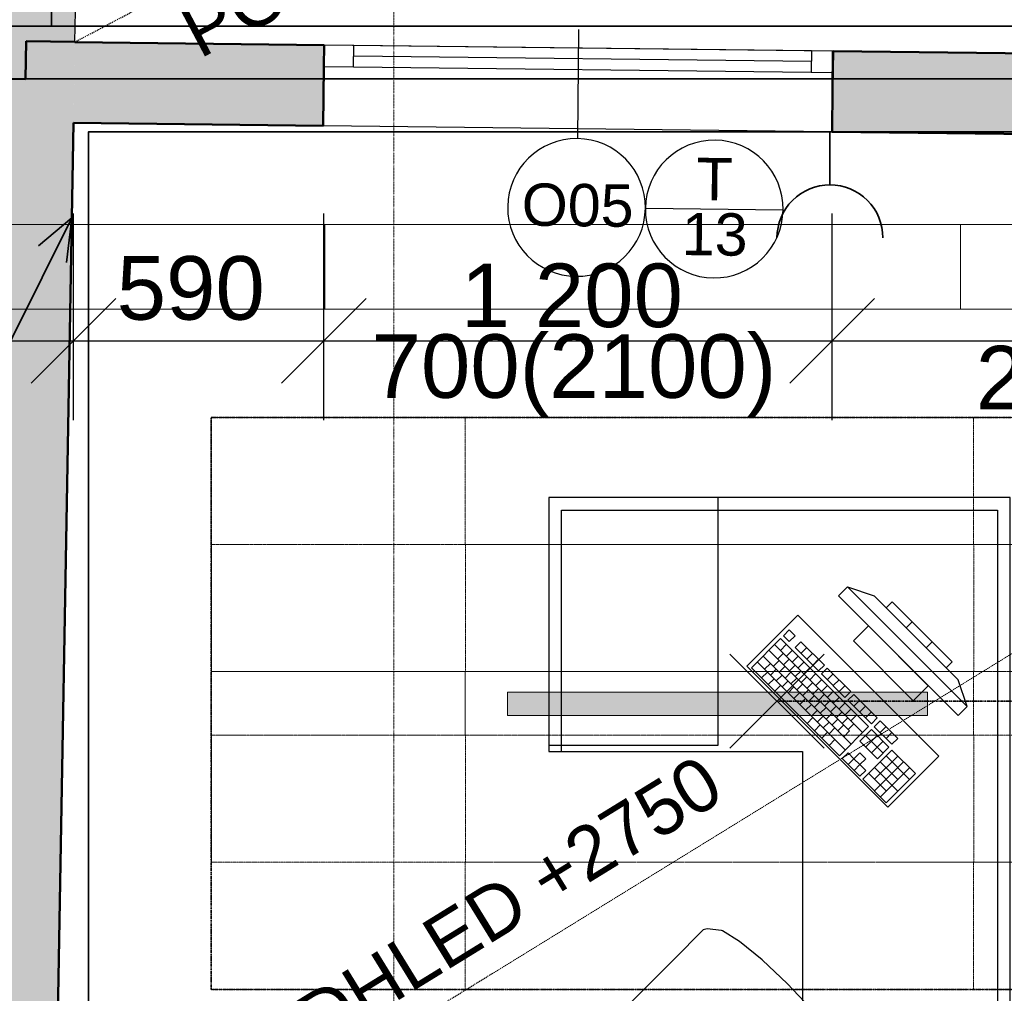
# Model space of a CAD drawing. Header units: millimetres. Extents: x -25972 to 4516, y -2839 to 20217.
# Tile 70 of 114: x -15733 to -13410, y 1441 to 3739. Entities that reach past the tile are written whole.
import ezdxf

# ---------------------------------------------------------------- set-up
doc = ezdxf.new("R2010")
doc.units = ezdxf.units.MM
doc.header["$MEASUREMENT"] = 0
for name, pattern in [('Čerchovaná M', [4.5, 2.5, -0.85, 0.3, -0.85]), ('Čerchovaná S', [3.5, 1.5, -0.85, 0.3, -0.85]), ('Čárkovaná M', [4.5, 2.5, -2])]:
    doc.linetypes.add(name, pattern=pattern)
for name, color, linetype in [('7._POHLED ZÁPADNÍ_1_akustické prvky', 7, 'Continuous'), ('7._POHLED ZÁPADNÍ_1_Anotace - SP', 7, 'Continuous'), ('7._POHLED ZÁPADNÍ_1_Konstrukce - nosné', 7, 'Continuous'), ('7._POHLED ZÁPADNÍ_1_Kóty - SP', 7, 'Continuous'), ('7._POHLED ZÁPADNÍ_1_Nové_3D prvky fasada nove', 7, 'Continuous'), ('7._POHLED ZÁPADNÍ_1_Nové_Anotace - SP', 7, 'Continuous'), ('7._POHLED ZÁPADNÍ_1_Nové_Interiér - nábytek', 7, 'Continuous'), ('7._POHLED ZÁPADNÍ_1_Nové_Kóty - SP', 7, 'Continuous'), ('7._POHLED ZÁPADNÍ_1_Nové_Otvory – Okna', 7, 'Continuous'), ('7._POHLED ZÁPADNÍ_1_Nové_Otvory – Značky oken', 7, 'Continuous'), ('7._POHLED ZÁPADNÍ_1_Nové_Výplně – Řezové', 7, 'Continuous'), ('7._POHLED ZÁPADNÍ_1_Otvory – Značky oken', 7, 'Continuous'), ('7._POHLED ZÁPADNÍ_1_světla  - vestavěná', 7, 'Continuous'), ('7._POHLED ZÁPADNÍ_1_TZB - elektroinstalace', 7, 'Continuous'), ('7._POHLED ZÁPADNÍ_1_TZB - VZT', 7, 'Continuous'), ('7._POHLED ZÁPADNÍ_1_Výplně – Řezové', 7, 'Continuous'), ('7._POHLED ZÁPADNÍ_1_Značky - řezy', 7, 'Continuous'), ('7._POHLED ZÁPADNÍ_1_Zóny', 7, 'Continuous')]:
    doc.layers.add(name, color=color, linetype=linetype)
doc.styles.add('GENEROVANÝ_STYL_1', font='txt')
doc.styles.add('GENEROVANÝ_STYL_2', font='txt')

msp = doc.modelspace()

# ---------------------------------------------------------------- hatches: boundary and pattern name
at = {"layer": '7._POHLED ZÁPADNÍ_1_Nové_Výplně – Řezové', "linetype": 'Continuous', "lineweight": 0, "true_color": 0xf2b2b2}
for points in [[(-15934.5, 3601.7), (-15719.5, 3598), (-15718, 3687.9), (-15603, 3685.9), (-15601.1, 3795.9), (-15931, 3801.7)], [(-13816.9, 3474.1), (-13815.9, 3474.1), (-13813.7, 3664.1), (-13814.7, 3664.1)]]:
    msp.add_hatch(color=9, dxfattribs=at).paths.add_polyline_path(points)
at = {"layer": '7._POHLED ZÁPADNÍ_1_světla  - vestavěná', "linetype": 'Continuous', "lineweight": 0, "true_color": 0x3f0000}
msp.add_hatch(color=18, dxfattribs=at).paths.add_polyline_path([(-14581.7, 2151.2), (-14581.7, 2096.2), (-13590.9, 2096.2), (-13590.9, 2151.2)])
at = {"layer": '7._POHLED ZÁPADNÍ_1_Výplně – Řezové', "linetype": 'Continuous', "lineweight": 13}
for points in [[(-15982.6, 850.1), (-15652.6, 850.1), (-15603, 3685.9), (-15718, 3687.9), (-15719.5, 3598), (-15934.5, 3601.7)], [(-15606.3, 3495.3), (-15016.8, 3488.3), (-15014.6, 3678.3), (-15603, 3685.3)], [(-13813.7, 3664.1), (-13815.9, 3474.1), (-13207.5, 3466.9), (-13204.2, 3656.8)]]:
    msp.add_hatch(color=254, dxfattribs=at).paths.add_polyline_path(points)

# ---------------------------------------------------------------- linework, layer by layer
at = {"layer": '7._POHLED ZÁPADNÍ_1_akustické prvky', "color": 8, "linetype": 'Čerchovaná M', "lineweight": 35, "flags": 128}
msp.add_lwpolyline([(-15281.3, 1449.8), (-15281.3, 2799.8), (-11682.1, 2799.8), (-11682.1, 1449.8)], close=True, dxfattribs=at)
at = {"layer": '7._POHLED ZÁPADNÍ_1_akustické prvky', "color": 8, "linetype": 'Čerchovaná M', "lineweight": 20, "flags": 128}
for points in [[(-15281.3, 2499.8), (-15281.3, 2799.8), (-14681.7, 2799.8), (-14681.7, 2499.8)], [(-14681.7, 2499.8), (-14681.7, 2799.8), (-13482, 2799.8), (-13482, 2499.8)], [(-12282.4, 2499.8), (-12282.4, 2799.8), (-13482, 2799.8), (-13482, 2499.8)], [(-15280.9, 2199.8), (-15280.9, 2499.8), (-14681.3, 2499.8), (-14681.3, 2199.8)], [(-14681.3, 2199.8), (-14681.3, 2499.8), (-13481.6, 2499.8), (-13481.6, 2199.8)], [(-12282, 2199.8), (-12282, 2499.8), (-13481.6, 2499.8), (-13481.6, 2199.8)], [(-15281.3, 2049.8), (-15281.3, 2199.8), (-14681.7, 2199.8), (-14681.7, 2049.8)], [(-14681.7, 2049.8), (-14681.7, 2199.8), (-13482, 2199.8), (-13482, 2049.8)], [(-12282.4, 2049.8), (-12282.4, 2199.8), (-13482, 2199.8), (-13482, 2049.8)], [(-15280.9, 1749.8), (-15280.9, 2049.8), (-14681.3, 2049.8), (-14681.3, 1749.8)], [(-14681.3, 1749.8), (-14681.3, 2049.8), (-13481.6, 2049.8), (-13481.6, 1749.8)], [(-12282, 1749.8), (-12282, 2049.8), (-13481.6, 2049.8), (-13481.6, 1749.8)], [(-15281.3, 1449.8), (-15281.3, 1749.8), (-14681.7, 1749.8), (-14681.7, 1449.8)], [(-14681.7, 1449.8), (-14681.7, 1749.8), (-13482, 1749.8), (-13482, 1449.8)], [(-12282.4, 1449.8), (-12282.4, 1749.8), (-13482, 1749.8), (-13482, 1449.8)]]:
    msp.add_lwpolyline(points, close=True, dxfattribs=at)
at = {"layer": '7._POHLED ZÁPADNÍ_1_Konstrukce - nosné', "color": 7, "linetype": 'Continuous', "lineweight": 50}
for p, q in [((-15719.5, 3598), (-15718, 3687.9)), ((-15718, 3687.9), (-15603, 3685.9)), ((-15015.2, 3628.3), (-15014.6, 3678.3)), ((-13814.7, 3576.1), (-13813.7, 3664.1)), ((-15016.8, 3488.3), (-15015.2, 3628.3)), ((-15934.5, 3601.7), (-15719.5, 3598)), ((-13815.9, 3474.1), (-13814.7, 3576.1))]:
    msp.add_line(p, q, dxfattribs=at)
at = {"layer": '7._POHLED ZÁPADNÍ_1_Konstrukce - nosné', "color": 7, "linetype": 'Continuous', "lineweight": 50, "flags": 128}
for points in [[(-15603, 3685.3), (-15603, 3685.9)], [(-15014.6, 3678.3), (-15603, 3685.3)], [(-13204.2, 3656.8), (-13813.7, 3664.1)], [(-15652.6, 850.1), (-15606.3, 3495.3)], [(-15606.3, 3495.3), (-15016.8, 3488.3)], [(-13815.9, 3474.1), (-13207.5, 3466.9)]]:
    msp.add_lwpolyline(points, dxfattribs=at)
at = {"layer": '7._POHLED ZÁPADNÍ_1_Nové_3D prvky fasada nove', "color": 1, "linetype": 'Continuous', "lineweight": 25, "flags": 128}
for points in [[(-15603, 3685.9), (-15601.1, 3795.9)], [(-13816.9, 3474.1), (-13814.7, 3664.1)], [(-13813.7, 3664.1), (-13814.7, 3664.1)], [(-13816.9, 3474.1), (-13815.9, 3474.1)]]:
    msp.add_lwpolyline(points, dxfattribs=at)
at = {"layer": '7._POHLED ZÁPADNÍ_1_Nové_Anotace - SP', "color": 1, "linetype": 'Čárkovaná M', "lineweight": 25}
for p, q in [((-15603, 3685.9), (-13181.1, 4967.7)), ((-15652.6, 850.1), (-11348, 3500.7))]:
    msp.add_line(p, q, dxfattribs=at)
at = {"layer": '7._POHLED ZÁPADNÍ_1_Nové_Interiér - nábytek', "color": 1, "linetype": 'Continuous', "lineweight": 25}
for p, q in [((-14454.8, 2611), (-14484.8, 2611)), ((-14484.8, 2611), (-14484.8, 2581)), ((-13425.8, 2611), (-14454.8, 2611)), ((-14084.8, 2026), (-14084.8, 2611)), ((-13395.8, 2611), (-13425.8, 2611)), ((-14484.8, 2581), (-14484.8, 2011)), ((-14454.8, 2581), (-13425.8, 2581)), ((-14454.8, 2011), (-14454.8, 2581)), ((-13425.8, 2581), (-13425.8, 961.2)), ((-13779.9, 2399.9), (-13801.1, 2378.7)), ((-13497.1, 2117.1), (-13779.9, 2399.9)), ((-13779.9, 2399.9), (-13716.3, 2378.7)), ((-13801.1, 2378.7), (-13518.3, 2095.9)), ((-13716.3, 2378.7), (-13518.3, 2180.7)), ((-13673.9, 2364.6), (-13688, 2350.4)), ((-13688, 2350.4), (-13546.6, 2209)), ((-13532.4, 2223.1), (-13673.9, 2364.6)), ((-13730.4, 2308), (-13765.8, 2272.6)), ((-13589, 2166.6), (-13730.4, 2308)), ((-13640.9, 2303.3), (-13626.7, 2317.4)), ((-13937.9, 2277.6), (-14006.5, 2209)), ((-13730.2, 2069.9), (-13937.9, 2277.6)), ((-13917.3, 2298.2), (-13931, 2284.5)), ((-13931, 2284.5), (-13917.2, 2270.6)), ((-13903.5, 2284.3), (-13917.3, 2298.2)), ((-13917.2, 2270.6), (-13903.5, 2284.3)), ((-13951.6, 2263.9), (-13743.9, 2056.2)), ((-13937.8, 2250), (-13924, 2263.8)), ((-13889.6, 2270.5), (-13903.3, 2256.8)), ((-13903.3, 2256.8), (-13847.9, 2201.4)), ((-13834.2, 2215.1), (-13889.6, 2270.5)), ((-13889.5, 2242.9), (-13875.8, 2256.6)), ((-13765.8, 2272.6), (-13624.4, 2131.2)), ((-13593.7, 2256.1), (-13579.6, 2270.3)), ((-13979, 2236.5), (-13771.3, 2028.7)), ((-13965.3, 2250.2), (-13774.9, 2059.8)), ((-13944.5, 2229.4), (-13930.8, 2243.1)), ((-13923.9, 2236.2), (-13910.2, 2249.9)), ((-13910.1, 2222.3), (-13896.3, 2236.1)), ((-13875.6, 2229.1), (-13861.9, 2242.8)), ((-14006.5, 2209), (-13798.7, 2001.3)), ((-13992.7, 2222.7), (-13785, 2015)), ((-13975.4, 2205.4), (-13961.7, 2219.1)), ((-13954.8, 2212.2), (-13941.1, 2225.9)), ((-13940.9, 2198.4), (-13927.2, 2212.1)), ((-13930.7, 2215.6), (-13917, 2229.3)), ((-13916.8, 2201.7), (-13903.1, 2215.4)), ((-13896.2, 2208.5), (-13882.5, 2222.2)), ((-13882.4, 2194.6), (-13868.6, 2208.4)), ((-13861.8, 2215.2), (-13848.1, 2228.9)), ((-13847.9, 2201.4), (-13834.2, 2215.1)), ((-13827.3, 2208.2), (-13841, 2194.4)), ((-13771.9, 2152.8), (-13827.3, 2208.2)), ((-13546.6, 2209), (-13532.4, 2223.1)), ((-13982.2, 2184.8), (-13968.5, 2198.5)), ((-13961.6, 2191.6), (-13947.9, 2205.3)), ((-13947.7, 2177.7), (-13934, 2191.5)), ((-13927.1, 2184.5), (-13913.4, 2198.2)), ((-13913.3, 2170.7), (-13899.5, 2184.4)), ((-13903, 2187.9), (-13889.3, 2201.6)), ((-13889.2, 2174), (-13875.4, 2187.7)), ((-13868.5, 2180.8), (-13854.8, 2194.5)), ((-13841, 2194.4), (-13785.6, 2139.1)), ((-13827.2, 2180.6), (-13813.5, 2194.3)), ((-13966.6, 2169.2), (-13952.9, 2182.9)), ((-13951.1, 2153.6), (-13937.4, 2167.4)), ((-13933.9, 2163.9), (-13920.2, 2177.6)), ((-13920, 2150), (-13906.3, 2163.8)), ((-13899.4, 2156.8), (-13885.7, 2170.5)), ((-13875.3, 2160.2), (-13861.6, 2173.9)), ((-13854.7, 2167), (-13841, 2180.7)), ((-13840.8, 2153.1), (-13827.1, 2166.8)), ((-13813.3, 2166.8), (-13799.6, 2180.5)), ((-13799.5, 2152.9), (-13785.8, 2166.6)), ((-13624.4, 2131.2), (-13589, 2166.6)), ((-13497.1, 2117.1), (-13518.3, 2180.7)), ((-13906.2, 2136.2), (-13892.5, 2149.9)), ((-13885.6, 2143), (-13871.8, 2156.7)), ((-13871.7, 2129.1), (-13858, 2142.9)), ((-13861.5, 2146.3), (-13847.7, 2160)), ((-13847.6, 2132.5), (-13833.9, 2146.2)), ((-13827, 2139.3), (-13813.3, 2153)), ((-13813.1, 2125.4), (-13799.4, 2139.1)), ((-13785.6, 2139.1), (-13771.9, 2152.8)), ((-13765, 2145.8), (-13778.7, 2132.1)), ((-13709.6, 2090.5), (-13765, 2145.8)), ((-13892.3, 2122.3), (-13878.6, 2136.1)), ((-13878.5, 2108.5), (-13864.8, 2122.2)), ((-13857.9, 2115.3), (-13844.1, 2129)), ((-13844, 2101.4), (-13830.3, 2115.2)), ((-13833.8, 2118.6), (-13820, 2132.3)), ((-13819.9, 2104.8), (-13806.2, 2118.5)), ((-13799.3, 2111.6), (-13785.6, 2125.3)), ((-13778.7, 2132.1), (-13723.3, 2076.7)), ((-13764.9, 2118.3), (-13751.1, 2132)), ((-13751, 2104.4), (-13737.3, 2118.2)), ((-13518.3, 2095.9), (-13497.1, 2117.1)), ((-13864.7, 2094.7), (-13850.9, 2108.4)), ((-13850.8, 2080.8), (-13837.1, 2094.5)), ((-13830.2, 2087.6), (-13816.5, 2101.3)), ((-13806.1, 2090.9), (-13792.4, 2104.6)), ((-13785.4, 2097.7), (-13771.7, 2111.4)), ((-13771.6, 2083.9), (-13757.9, 2097.6)), ((-13737.2, 2090.6), (-13723.5, 2104.3)), ((-13874.9, 2077.5), (-13861.2, 2091.2)), ((-13857.6, 2060.2), (-13843.9, 2073.9)), ((-13837, 2067), (-13823.2, 2080.7)), ((-13816.3, 2073.7), (-13802.6, 2087.5)), ((-13802.5, 2059.9), (-13788.8, 2073.6)), ((-13798.7, 2001.3), (-13730.2, 2069.9)), ((-13792.2, 2077.1), (-13778.5, 2090.8)), ((-13778.4, 2063.2), (-13764.7, 2076.9)), ((-13723.3, 2076.7), (-13709.6, 2090.5)), ((-13702.7, 2083.5), (-13716.4, 2069.8)), ((-13716.4, 2069.8), (-13674.9, 2028.3)), ((-13661.1, 2042), (-13702.7, 2083.5)), ((-13702.5, 2056), (-13688.8, 2069.7)), ((-13840.3, 2042.9), (-13826.6, 2056.6)), ((-13823.1, 2053.1), (-13809.4, 2066.8)), ((-13788.6, 2046.1), (-13774.9, 2059.8)), ((-13723.3, 2063), (-13750.7, 2035.5)), ((-13737, 2049.2), (-13695.4, 2007.7)), ((-13736.8, 2021.7), (-13709.4, 2049.1)), ((-13681.7, 2021.4), (-13723.3, 2063)), ((-13688.7, 2042.1), (-13675, 2055.8)), ((-14484.8, 2026), (-14084.8, 2026)), ((-13823, 2025.6), (-13809.3, 2039.3)), ((-13750.7, 2035.5), (-13709.1, 1994)), ((-13723, 2007.8), (-13695.6, 2035.3)), ((-13674.9, 2028.3), (-13661.1, 2042)), ((-14484.8, 2011), (-14454.8, 2011)), ((-13778.1, 2008.1), (-13791.8, 1994.4)), ((-13764.3, 1994.3), (-13778.1, 2008.1)), ((-13750.5, 2008), (-13764.3, 1994.3)), ((-13736.7, 1994.1), (-13750.5, 2008)), ((-13674.8, 2014.5), (-13743.4, 1945.9)), ((-13715.8, 1945.8), (-13660.9, 2000.6)), ((-13709.1, 1994), (-13681.7, 2021.4)), ((-13688.5, 2000.8), (-13633.1, 1945.4)), ((-13619.4, 1959.1), (-13674.8, 2014.5)), ((-13791.8, 1994.4), (-13750.3, 1952.9)), ((-13778, 1980.5), (-13764.3, 1994.3)), ((-13764.3, 1994.3), (-13750.4, 1980.4)), ((-13764.1, 1966.7), (-13750.4, 1980.4)), ((-13750.4, 1980.4), (-13736.7, 1994.1)), ((-13736.6, 1966.6), (-13750.4, 1980.4)), ((-13715.7, 1918.2), (-13647.1, 1986.8)), ((-13702.2, 1987.1), (-13660.7, 1945.5)), ((-13750.3, 1952.9), (-13736.6, 1966.6)), ((-13729.6, 1959.6), (-13688.1, 1918.1)), ((-13715.9, 1973.4), (-13660.5, 1918)), ((-13701.8, 1904.4), (-13633.2, 1973)), ((-13688, 1890.5), (-13619.4, 1959.1)), ((-13743.4, 1945.9), (-13688, 1890.5)), ((-14120, 1590), (-14142, 1568.1)), ((-14110.7, 1592.9), (-14120, 1590)), ((-14076.8, 1588.9), (-14110.7, 1592.9)), ((-14074.7, 1588), (-14076.8, 1588.9)), ((-14034.7, 1563.1), (-14074.7, 1588)), ((-14142, 1568.1), (-14167.5, 1542.6)), ((-13981, 1519.5), (-14034.7, 1563.1)), ((-14167.5, 1542.6), (-14315.4, 1394.7)), ((-13980.2, 1518.9), (-13981, 1519.5)), ((-13921.8, 1464), (-13980.2, 1518.9)), ((-13921.8, 1464), (-13867, 1405.7))]:
    msp.add_line(p, q, dxfattribs=at)
at = {"layer": '7._POHLED ZÁPADNÍ_1_Nové_Interiér - nábytek', "color": 1, "linetype": 'Continuous', "lineweight": 25, "flags": 128}
for points in [[(-13395.8, 2611), (-14484.8, 2611), (-14484.8, 2011), (-13886, 2011), (-13886, 931.2), (-13395.8, 931.2)], [(-13896.6, 2332.7), (-14016.8, 2212.5), (-13684.5, 1880.2), (-13564.3, 2000.4)]]:
    msp.add_lwpolyline(points, close=True, dxfattribs=at)
at = {"layer": '7._POHLED ZÁPADNÍ_1_Nové_Kóty - SP', "color": 1, "linetype": 'Continuous', "lineweight": 25}
for p, q in [((-15606.3, 2793.3), (-15606.3, 3280.8)), ((-15015.8, 2793.3), (-15015.8, 3280.8)), ((-13815.9, 2793.3), (-13815.9, 3280.8)), ((-15506.3, 3080.8), (-15706.3, 2880.8)), ((-14915.8, 3080.8), (-15115.8, 2880.8)), ((-13715.9, 3080.8), (-13915.9, 2880.8)), ((-15756.3, 2980.8), (-15606.3, 2980.8)), ((-15606.3, 2980.8), (-15015.8, 2980.8)), ((-15015.8, 2980.8), (-13815.9, 2980.8)), ((-13815.9, 2980.8), (-11331.7, 2980.8))]:
    msp.add_line(p, q, dxfattribs=at)
at = {"layer": '7._POHLED ZÁPADNÍ_1_Nové_Otvory – Okna', "color": 1, "linetype": 'Continuous', "lineweight": 25}
for p, q in [((-15015.2, 3628.3), (-15014.6, 3678.3)), ((-15015.2, 3628.3), (-15014.6, 3678.3)), ((-13814.7, 3664.1), (-15014.6, 3678.3)), ((-14944.6, 3677.5), (-15014.6, 3678.3)), ((-14945.2, 3627.5), (-14944.6, 3677.5)), ((-13864.6, 3664.7), (-14944.6, 3677.5)), ((-13864.9, 3639.7), (-14944.9, 3652.5)), ((-13864.6, 3664.7), (-13865.2, 3614.7)), ((-13814.7, 3664.1), (-13864.6, 3664.7)), ((-13815.2, 3614.1), (-13814.7, 3664.1)), ((-13815.2, 3614.1), (-13814.7, 3664.1)), ((-15016.8, 3488.3), (-15015.2, 3628.3)), ((-15015.2, 3628.3), (-14945.2, 3627.5)), ((-14945.2, 3627.5), (-13865.2, 3614.7)), ((-13865.2, 3614.7), (-13815.2, 3614.1)), ((-13816.9, 3474.1), (-13815.2, 3614.1)), ((-13816.9, 3474.1), (-15016.8, 3488.3))]:
    msp.add_line(p, q, dxfattribs=at)
at = {"layer": '7._POHLED ZÁPADNÍ_1_Nové_Otvory – Značky oken', "color": 1, "linetype": 'Continuous', "lineweight": 25}
for p, q in [((-14414.1, 3715.4), (-14417.1, 3457.9)), ((-14256.6, 3293.5), (-13931.6, 3289.6))]:
    msp.add_line(p, q, dxfattribs=at)
at = {"layer": '7._POHLED ZÁPADNÍ_1_Nové_Otvory – Značky oken', "color": 1, "linetype": 'Continuous', "lineweight": 25, "flags": 128}
for points in [[(-14256.6, 3293.5, 1), (-14581.6, 3297.3, 1)], [(-13931.6, 3289.6, 1), (-14256.6, 3293.5, 1)]]:
    msp.add_lwpolyline(points, format="xyb", close=True, dxfattribs=at)
at = {"layer": '7._POHLED ZÁPADNÍ_1_světla  - vestavěná', "color": 1, "linetype": 'Continuous', "lineweight": 18, "flags": 128}
msp.add_lwpolyline([(-14581.7, 2151.2), (-13590.9, 2151.2), (-13590.9, 2096.2), (-14581.7, 2096.2)], close=True, dxfattribs=at)
at = {"layer": '7._POHLED ZÁPADNÍ_1_TZB - elektroinstalace', "color": 92, "linetype": 'Continuous', "lineweight": 35, "true_color": 0x00d700, "flags": 128}
for points in [[(-15658.5, 5473.6), (-15658.5, 3723.6)], [(-16321, 3223.6), (-16321, 3598.6), (-15946, 3598.6), (-15946, 3723.6), (-13196, 3723.6), (-12821, 3723.6), (-12821, 5098.6)], [(-7411.6, 4598.6), (-7571, 4598.6), (-7571, 3723.6), (-15946, 3723.6), (-15946, 3598.6), (-16321, 3598.6), (-16321, 3223.6)], [(-12908.5, 4223.6), (-12908.5, 3723.6), (-15946, 3723.6), (-15946, 3598.6), (-16321, 3598.6), (-16321, 3223.6)], [(-16321, 3223.6), (-16321, 3598.6), (-15946, 3598.6), (-15946, 3723.6), (-7696, 3723.6), (-7696, 4098.6), (-7283.5, 4098.6)], [(-13821, 3473.6), (-12821, 3473.6), (-12821, 3723.6)], [(-12696, 3598.6), (-15821, 3598.6), (-15821, 3473.6), (-17321, 3473.6), (-17321, 3439.2)], [(-15321, 973.6), (-15321, 848.6), (-15571, 848.6), (-15571, 2161.1), (-15571, 3473.6), (-13821, 3473.6)], [(-13821, 3473.6), (-13821, 3348.6)], [(-15609.9, 3270.8), (-15821, 2848.6)], [(-15609.9, 3270.8), (-15689, 3204.9)], [(-15609.9, 3270.8), (-15623.1, 3165.3)], [(-13834.9, 2019.1), (-14057, 2241.1)], [(-14057, 2019.1), (-13834.9, 2241.1)]]:
    msp.add_lwpolyline(points, dxfattribs=at)
for points in [[(-13946, 3223.6, -0.414214), (-13821, 3348.6)], [(-13821, 3348.6, -0.414214), (-13696, 3223.6)]]:
    msp.add_lwpolyline(points, format="xyb", dxfattribs=at)
at = {"layer": '7._POHLED ZÁPADNÍ_1_TZB - elektroinstalace', "color": 92, "linetype": 'Čerchovaná M', "lineweight": 35, "true_color": 0x00d700, "flags": 128}
msp.add_lwpolyline([(-12696, 2130.1), (-13946, 2130.1)], dxfattribs=at)
at = {"layer": '7._POHLED ZÁPADNÍ_1_TZB - VZT', "color": 122, "linetype": 'Continuous', "lineweight": 13, "true_color": 0x00d59f}
for p, q in [((-15915, 3255), (-11376.4, 3255)), ((-15013.2, 3255), (-15013.2, 3055)), ((-13513.2, 3255), (-13513.2, 3055)), ((-11281.7, 3055), (-15915, 3055))]:
    msp.add_line(p, q, dxfattribs=at)
at = {"layer": '7._POHLED ZÁPADNÍ_1_Značky - řezy', "color": 154, "linetype": 'Čerchovaná S', "lineweight": 13}
msp.add_line((-14850.1, 19646), (-14850.1, -411.8), dxfattribs=at)

# ---------------------------------------------------------------- texts
at = {"layer": '7._POHLED ZÁPADNÍ_1_Anotace - SP', "color": 1, "linetype": 'Continuous', "lineweight": 25, "char_height": 125, "style": 'GENEROVANÝ_STYL_1'}
for s, insert, attachment_point, rotation in [('\\A1;{\\pqc;\\fArial|b0|i0|c238|p38;PODHLED +29\\fArial|b0|i0|c238|p38;0\\fArial|b0|i0|c238|p38;0}', (-14726.4, 4023.1), 5, 27.8896), ('\\A1;{\\pql;\\fArial|b0|i0|c238|p38;PODHLED \\fArial|b0|i0|c238|p38;+2750}', (-15273.9, 1228.9), 4, 31.6233)]:
    msp.add_mtext(s, dxfattribs=dict(at, insert=insert, attachment_point=attachment_point, rotation=rotation))
at = {"layer": '7._POHLED ZÁPADNÍ_1_Kóty - SP', "color": 1, "linetype": 'Continuous', "lineweight": 25, "char_height": 150, "attachment_point": 7, "style": 'GENEROVANÝ_STYL_2'}
for s, insert, width in [('\\A1;{\\pql;\\fArial|b0|i0|c0|p38;590}', (-15504.4, 3028.3), 341.487), ('\\A1;{\\pql;\\fArial|b0|i0|c0|p38;1\xa0200}', (-14692.3, 3010.8), 512.914), ('\\A1;{\\pql;\\fArial|b0|i0|c0|p38;700(2100)}', (-14902.8, 2800.8), 933.944)]:
    msp.add_mtext(s, dxfattribs=dict(at, insert=insert, width=width))
at = {"layer": '7._POHLED ZÁPADNÍ_1_Otvory – Značky oken', "color": 1, "linetype": 'Continuous', "lineweight": 25, "char_height": 100, "attachment_point": 4, "rotation": 359.3197, "style": 'GENEROVANÝ_STYL_1'}
for s, insert in [('\\A1;{\\pql;\\pt0;\\fArial|b0|i0|c238|p38;T}', (-14135.8, 3362.8)), ('\\A1;{\\pql;\\pt0;\\fArial|b0|i0|c238|p38;O05}', (-14548.4, 3301.8)), ('\\A1;{\\pql;\\pt0;\\fArial|b0|i0|c238|p38;13}', (-14170.7, 3232.3))]:
    msp.add_mtext(s, dxfattribs=dict(at, insert=insert))
at = {"layer": '7._POHLED ZÁPADNÍ_1_Zóny', "color": 1, "linetype": 'Continuous', "lineweight": 25, "insert": (-13273.1, 2968.6), "char_height": 150, "attachment_point": 2, "style": 'GENEROVANÝ_STYL_1'}
msp.add_mtext('\\A1;{\\pqc;\\pt0;\\fArial|b0|i0|c238|p38;2.07}', dxfattribs=at)

doc.saveas('drawing.dxf')
